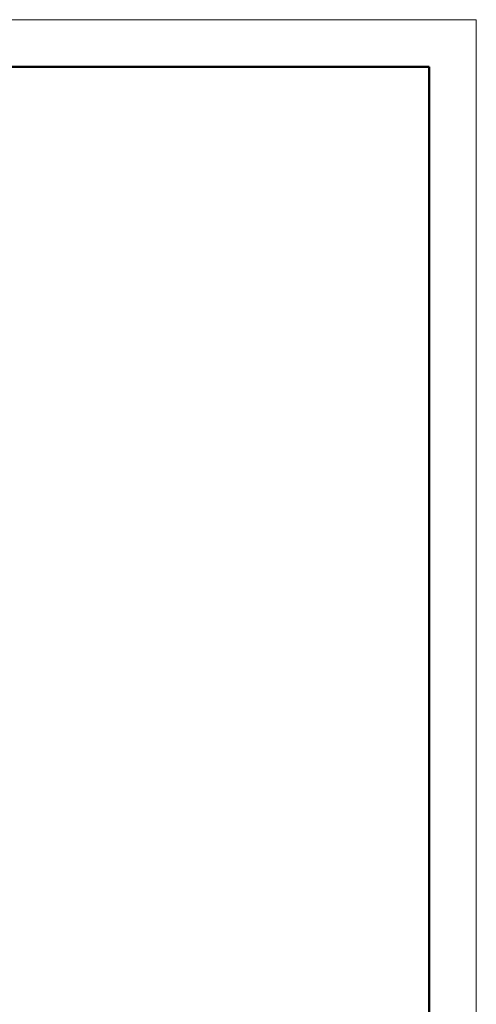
# Model space of a CAD drawing. Header units: millimetres. Extents: x 0 to 420, y 0 to 297.
# Tile 18 of 18: x 372 to 420, y 193 to 297. Entities that reach past the tile are written whole.
import ezdxf

# ---------------------------------------------------------------- set-up
doc = ezdxf.new("R2010")
doc.units = ezdxf.units.MM
doc.layers.add('ОСНОВНОЙ', color=7, linetype='Continuous', lineweight=25)

msp = doc.modelspace()

# ---------------------------------------------------------------- linework, layer by layer
at = {"color": 7, "linetype": 'Continuous', "lineweight": 18}
for p, q in [((0, 297), (420, 297)), ((420, 297), (420, 0))]:
    msp.add_line(p, q, dxfattribs=at)
at = {"color": 7, "linetype": 'Continuous', "lineweight": 50}
for p, q in [((415, 292), (20, 292)), ((415, 5), (415, 292))]:
    msp.add_line(p, q, dxfattribs=at)
at = {"layer": 'ОСНОВНОЙ', "linetype": 'Continuous', "lineweight": 18}
for p, q in [((20, 292), (415, 292)), ((415, 292), (415, 5))]:
    msp.add_line(p, q, dxfattribs=at)

doc.saveas('drawing.dxf')
